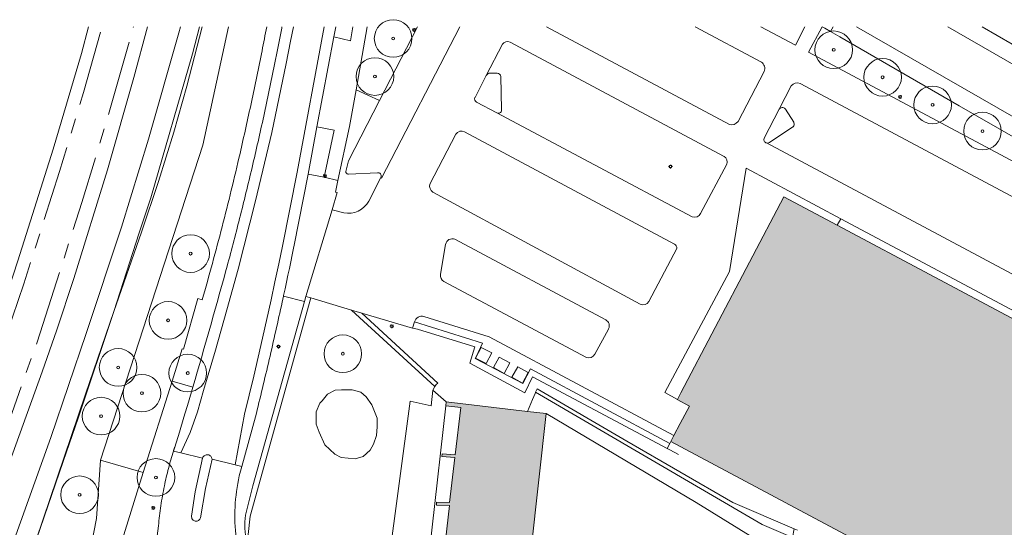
# Model space of a CAD drawing. Header units: metres. Extents: x 187482 to 189800, y 333582 to 335019.
# Tile 150 of 256: x 188181 to 188312, y 334950 to 335017. Entities that reach past the tile are written whole.
import ezdxf

# ---------------------------------------------------------------- set-up
doc = ezdxf.new("R2010")
doc.units = ezdxf.units.M
doc.linetypes.add('AM-AS-SO', pattern=[16, 10, -2, 2, -2])
doc.layers.get('0').update_dxf_attribs({"color": 252, "lineweight": 18})
for name, color, linetype, lineweight in [('B-WE-AM-AS_SPOOR_TREIN-G', 252, 'AM-AS-SO', 18), ('B-WE-GR-BEPLANTING_CULTUUR_BODEMBEDEKKER-GV', 252, 'Continuous', 18), ('B-WE-GR-BEPLANTING_CULTUUR_HEESTERS-GV', 252, 'Continuous', 18), ('B-WE-GR-BOOM-S', 252, 'Continuous', 18), ('B-WE-GR-GROENVOORZIENING-GV', 252, 'Continuous', 18), ('B-WE-GR-HAAG-G', 252, 'GR-HAAG1-SO', 18), ('B-WE-IE-MEUBILAIR-S', 252, 'Continuous', 18), ('B-WE-IE-TERREINAFSCHEIDING_KUNSTMATIG_HEKWERK-G', 252, 'IE-TERREINAFSCHEIDING_KUNSTMATIG-SO', 18), ('B-WE-IE-TERREINAFSCHEIDING_KUNSTMATIG_MUUR-G', 252, 'IE-TERREINAFSCHEIDING_KUNSTMATIG-SO', 18), ('B-WE-KW-KUNSTWERK_PERRON-GV', 252, 'Continuous', 18), ('B-WE-OG-BEBOUWING-GV', 252, 'Continuous', 18), ('B-WE-OG-TERREIN_BEGROEID-GV', 252, 'Continuous', 18), ('B-WE-OG-TERREIN_ERF-GV', 252, 'Continuous', 18), ('B-WE-VH-GESLOTENVERHARDING-GV', 252, 'Continuous', 18), ('B-WE-VH-GESLOTENVERHARDING_ASFALT-GV', 252, 'Continuous', 18), ('B-WE-VH-HALFVERHARDING-GV', 252, 'Continuous', 18), ('B-WE-VH-OPENVERHARDING_BETONSTRAATSTEEN-GV', 252, 'Continuous', 18), ('B-WE-VH-OPENVERHARDING_STRAATBAKSTEEN-GV', 252, 'Continuous', 18), ('B-WE-VH-OPENVERHARDING_TEGEL-GV', 252, 'Continuous', 18)]:
    doc.layers.add(name, color=color, linetype=linetype, lineweight=lineweight)
doc.layers.add('B-WE-OG-BEBOUWING-V', color=7, linetype='Continuous', lineweight=18, true_color=0xf0f0f0)
doc.linetypes.add('GR-HAAG1-SO', pattern='A,6,[176,NLCS.SHX,S=0.125,R=0,X=0,Y=0],-2', length=8)
doc.linetypes.add('IE-TERREINAFSCHEIDING_KUNSTMATIG-SO', pattern='A,4,[82,NLCS.SHX,S=0.75,R=90,X=0,Y=0],4,-2', length=10)

# ---------------------------------------------------------------- blocks, each defined once
blk = doc.blocks.new('SIE-MEUBILAIR_PAAL_LICHTMAST-SO')
for points in [[(-0.62, 0), (-1, 0)], [(-0.71, 0.71), (-0.44, 0.44)], [(0, 1), (0, 0.62)], [(0.44, 0.44), (0.71, 0.71)], [(1, 0), (0.62, 0)], [(-0.71, -0.71), (-0.44, -0.44)], [(0, -0.62), (0, -1)], [(0.44, -0.44), (0.71, -0.71)]]:
    blk.add_lwpolyline(points)
blk.add_circle((0, 0), 0.5)
blk = doc.blocks.new('SGR-BOOM_GBKN-SO')
at = {"color": 0, "linetype": 'ByBlock', "lineweight": 18}
for radius in [2, 0.15]:
    blk.add_circle((0, 0), radius, dxfattribs=at)

msp = doc.modelspace()

# ---------------------------------------------------------------- hatches: boundary and pattern name
at = {"layer": 'B-WE-OG-BEBOUWING-V'}
h = msp.add_hatch(color=256, dxfattribs=at)
h.dxf.hatch_style = 1
h.paths.add_polyline_path([(188267.803, 334961.418), (188313.396, 334937.097), (188325.27, 334935.117), (188325.647, 334935.054), (188329.106, 334955.62), (188331.217, 334968.176), (188302.87, 334983.274), (188289.897, 334990.183), (188282.832, 334993.946), (188269.141, 334967.907), (188268.68, 334967.03), (188268.667, 334967.005), (188270.289, 334966.143), (188269.055, 334963.797), (188268.216, 334962.203)], flags=16)
h.paths.add_polyline_path([(188248.737, 334965.424), (188237.966, 334966.691), (188237.907, 334966.188), (188239.893, 334965.955), (188239.124, 334959.658), (188237.399, 334959.792), (188237.37, 334959.42), (188239.095, 334959.286), (188238.394, 334953.307), (188236.664, 334953.345), (188236.656, 334952.979), (188238.386, 334952.941), (188237.672, 334946.697), (188235.951, 334946.874), (188235.895, 334946.331), (188237.616, 334946.154), (188236.924, 334940.185), (188235.197, 334940.284), (188235.172, 334939.85), (188236.899, 334939.751), (188236.248, 334933.683), (188234.26, 334933.903), (188234.203, 334933.388), (188246.022, 334932.033), (188245.653, 334928.603), (188245.966, 334928.589), (188246.09, 334929.551), (188252.271, 334928.873), (188252.124, 334927.878), (188252.442, 334927.822), (188252.452, 334927.891), (188252.592, 334928.838), (188253.947, 334928.689), (188278.74, 334925.969), (188280.095, 334938.323), (188252.841, 334941.058), (188252.393, 334937.524), (188248.215, 334937.919), (188251.239, 334965.13)], flags=17)

# ---------------------------------------------------------------- linework, layer by layer
at = {"layer": 'B-WE-AM-AS_SPOOR_TREIN-G', "flags": 128}
for points in [[(188124.464, 334825.528), (188172.758, 334956.399), (188178.204, 334971.681), (188181.817, 334982.389), (188186.582, 334997.313), (188189.744, 335007.799), (188192.198, 335016.548)], [(188128.569, 334824.082), (188140.538, 334856.978), (188171.328, 334940.02), (188183.589, 334974.632), (188189.548, 334993.177), (188193.027, 335004.748), (188196.383, 335016.548)]]:
    msp.add_lwpolyline(points, dxfattribs=at)
at = {"layer": 'B-WE-GR-BEPLANTING_CULTUUR_BODEMBEDEKKER-GV', "flags": 128}
for points in [[(188267.676, 334961.176), (188249.154, 334971.077), (188248.138, 334969.129), (188241.814, 334972.464), (188242.183, 334973.263), (188242.762, 334974.513), (188233.734, 334977.337), (188233.478, 334976.477), (188234.136, 334976.358), (188241.777, 334974.029), (188241.106, 334971.829), (188248.402, 334967.884), (188249.431, 334970.027), (188267.315, 334960.49)], [(188187.44, 334925.053), (188189.263, 334930.527), (188194.877, 334948.327), (188197.703, 334957.288), (188192.004, 334958.951), (188191.472, 334951.191), (188189.807, 334942.561), (188187.687, 334935.294), (188182.539, 334926.815), (188177.564, 334924.101), (188176.69, 334918.62), (188175.867, 334915.228), (188174.226, 334911.642), (188173.146, 334908.687), (188172.207, 334906.748), (188172.658, 334906.564), (188174.955, 334908.17), (188182.028, 334917.493), (188183.445, 334920.25), (188184.464, 334921.993), (188185.79, 334923.516)]]:
    msp.add_lwpolyline(points, close=True, dxfattribs=at)
at = {"layer": 'B-WE-GR-BEPLANTING_CULTUUR_HEESTERS-GV', "flags": 128}
for points in [[(188205.529, 335016.548), (188203.487, 335008.669), (188201.745, 335002.542), (188199.71, 334995.992), (188197.475, 334989.268), (188193.778, 334978.688), (188189.047, 334964.528), (188187.067, 334958.786), (188182.482, 334945.492), (188179.862, 334937.736), (188179.11, 334933.793), (188177.564, 334924.101)], [(188223.27, 335016.548), (188223.018, 335015.201), (188225.226, 335014.656), (188225.561, 335016.548)], [(188224.608, 334997.299), (188224.949, 334998.724), (188229.087, 335006.752), (188225.969, 335008.182), (188225.106, 335003.274), (188223.574, 334996.133), (188223.234, 334994.55), (188223.446, 334994.504), (188222.806, 334992.224), (188224.338, 334991.824)], [(188228.932, 334997.155), (188228.814, 334997.15), (188224.992, 334996.971), (188224.891, 334996.966)], [(188227.659, 334993.379), (188229.26, 334996.492)], [(188229.394, 334927.45), (188230.742, 334926.783), (188241.161, 334921.63), (188241.42, 334922.171), (188231.031, 334927.309), (188224.263, 334931.41), (188218.591, 334936.656), (188215.04, 334941.576), (188212.644, 334946.073), (188211.645, 334949.048), (188211.883, 334951.514), (188219.973, 334980.523), (188219.322, 334980.718), (188219.124, 334980.012), (188212.274, 334955.524), (188211.291, 334951.624)]]:
    msp.add_lwpolyline(points, dxfattribs=at)
at = {"layer": 'B-WE-GR-BEPLANTING_CULTUUR_HEESTERS-GV'}
msp.add_lwpolyline([(188177.564, 334924.101), (188182.539, 334926.815), (188187.687, 334935.294), (188189.807, 334942.561), (188191.472, 334951.191), (188192.004, 334958.951), (188205.592, 335000.801), (188209.017, 335016.548)], dxfattribs=at)
at = {"layer": 'B-WE-GR-BEPLANTING_CULTUUR_HEESTERS-GV', "flags": 128}
for points in [[(188221.715, 334996.557), (188223.071, 335002.801), (188220.783, 335003.255), (188219.604, 334996.95)], [(188225.387, 334978.901), (188236.426, 334968.756), (188236.641, 334968.99), (188236.832, 334969.197), (188226.763, 334978.489)], [(188237.966, 334966.691), (188236.192, 334968.232), (188235.959, 334966.16), (188233.175, 334966.803), (188228.765, 334933.938), (188233.691, 334929.88), (188235.693, 334928.922), (188238.217, 334928.574), (188241.089, 334927.791), (188244.004, 334924.434), (188244.737, 334922.518), (188245.003, 334927.688), (188245.607, 334927.688), (188245.653, 334928.603), (188246.022, 334932.033), (188234.203, 334933.388), (188234.26, 334933.903), (188237.907, 334966.188)]]:
    msp.add_lwpolyline(points, close=True, dxfattribs=at)
at = {"layer": 'B-WE-GR-BEPLANTING_CULTUUR_HEESTERS-GV'}
for points in [[(188224.891, 334996.966, -0.3953739), (188224.608, 334997.299)], [(188229.26, 334996.492, 0.5616643), (188228.932, 334997.155)], [(188224.338, 334991.824, 0.3309721), (188227.659, 334993.379)], [(188211.291, 334951.624, 0.0792987), (188211.403, 334948.093)]]:
    msp.add_lwpolyline(points, format="xyb", dxfattribs=at)
at = {"layer": 'B-WE-GR-GROENVOORZIENING-GV', "flags": 128}
msp.add_lwpolyline([(188202.637, 335016.548), (188202.422, 335015.721), (188198.401, 335001.599), (188194.822, 334989.914), (188190.113, 334975.761), (188185.414, 334961.973), (188175.197, 334933.499), (188167.45, 334913.023), (188167.353, 334912.543), (188167.599, 334912.072), (188168.657, 334911.63), (188168.797, 334911.575)], dxfattribs=at)
at = {"layer": 'B-WE-GR-GROENVOORZIENING-GV'}
msp.add_lwpolyline([(188168.797, 334911.575), (188168.776, 334911.517), (188168.384, 334910.428), (188168.495, 334910.388), (188169.575, 334913.343), (188170.945, 334912.842), (188177.472, 334930.662), (188179.862, 334937.736), (188182.482, 334945.492), (188187.067, 334958.786), (188189.047, 334964.528), (188193.778, 334978.688), (188197.475, 334989.268), (188199.71, 334995.992), (188201.745, 335002.542), (188203.487, 335008.669), (188205.529, 335016.548)], dxfattribs=at)
at = {"layer": 'B-WE-GR-HAAG-G', "ltscale": 0.2, "flags": 128}
msp.add_lwpolyline([(188284.615, 334949.639), (188284.203, 334949.817), (188276.059, 334953.332)], dxfattribs=at)
at = {"layer": 'B-WE-IE-TERREINAFSCHEIDING_KUNSTMATIG_HEKWERK-G', "ltscale": 0.2, "flags": 128}
for points in [[(188179.862, 334937.736), (188182.482, 334945.492), (188190.001, 334967.703), (188193.778, 334978.688), (188197.151, 334989.177), (188198.697, 334993.825), (188204.248, 335012.968), (188205.17, 335016.548)], [(188276.059, 334953.332), (188261.941, 334961.48), (188250.032, 334968.434), (188249.837, 334967.981), (188249.77, 334967.826), (188249.413, 334966.996), (188248.737, 334965.424)]]:
    msp.add_lwpolyline(points, dxfattribs=at)
at = {"layer": 'B-WE-IE-TERREINAFSCHEIDING_KUNSTMATIG_MUUR-G', "ltscale": 0.2, "flags": 128}
for points in [[(188223.446, 334994.504), (188223.234, 334994.55), (188223.574, 334996.133), (188225.106, 335003.274), (188225.969, 335008.182), (188227.44, 335016.548)], [(188287.9, 335016.546), (188288.255, 335016.342), (188289.011, 335015.909), (188290.25, 335015.199), (188306.137, 335006.052)], [(188306.137, 335006.052), (188341.175, 334985.913)], [(188234.136, 334976.358), (188241.777, 334974.029), (188241.106, 334971.829), (188248.402, 334967.884), (188249.431, 334970.027), (188267.315, 334960.49)], [(188267.315, 334960.49), (188267.656, 334960.308), (188268.83, 334959.682)]]:
    msp.add_lwpolyline(points, dxfattribs=at)
at = {"layer": 'B-WE-KW-KUNSTWERK_PERRON-GV'}
for points in [[(188082.163, 334715.591), (188129.985, 334845.789), (188137.596, 334866.199), (188146.315, 334890.167), (188175.857, 334970.261), (188178.048, 334976.456), (188181.032, 334985.459), (188185.723, 335000.297), (188189.47, 335013.003), (188190.43, 335016.548)], [(188152.975, 334874.193), (188163.408, 334902.428), (188165.115, 334901.859), (188165.277, 334901.805), (188168.384, 334910.428), (188168.776, 334911.517), (188168.797, 334911.575), (188168.657, 334911.63), (188167.599, 334912.072), (188167.353, 334912.543), (188167.45, 334913.023), (188175.197, 334933.499), (188185.414, 334961.973), (188190.113, 334975.761), (188194.822, 334989.914), (188198.401, 335001.599), (188202.422, 335015.721), (188202.637, 335016.548)]]:
    msp.add_lwpolyline(points, dxfattribs=at)
at = {"layer": 'B-WE-KW-KUNSTWERK_PERRON-GV', "flags": 128}
msp.add_lwpolyline([(188198.247, 335016.548), (188196.444, 335009.802), (188192.929, 334997.546), (188188.453, 334983.075), (188186.204, 334976.27), (188184.259, 334970.702), (188175.685, 334946.963), (188134.191, 334834.189), (188118.677, 334792.928), (188086.102, 334703.947)], dxfattribs=at)
at = {"layer": 'B-WE-OG-BEBOUWING-GV', "flags": 128}
msp.add_lwpolyline([(188267.803, 334961.418), (188313.396, 334937.097), (188325.27, 334935.117), (188325.647, 334935.054), (188329.106, 334955.62), (188331.217, 334968.176), (188302.87, 334983.274), (188289.897, 334990.183), (188282.832, 334993.946), (188269.141, 334967.907), (188268.68, 334967.03), (188268.667, 334967.005), (188270.289, 334966.143), (188269.055, 334963.797), (188268.216, 334962.203)], close=True, dxfattribs=at)
msp.add_lwpolyline([(188248.215, 334937.919), (188251.239, 334965.13), (188248.737, 334965.424), (188237.966, 334966.691), (188237.907, 334966.188), (188239.893, 334965.955), (188239.124, 334959.658), (188237.399, 334959.792), (188237.37, 334959.42), (188239.095, 334959.286), (188238.394, 334953.307), (188236.664, 334953.345), (188236.656, 334952.979), (188238.386, 334952.941), (188237.672, 334946.697)], dxfattribs=at)
at = {"layer": 'B-WE-OG-TERREIN_BEGROEID-GV', "flags": 128}
for points in [[(188209.017, 335016.548), (188205.592, 335000.801), (188192.004, 334958.951), (188197.703, 334957.288), (188201.532, 334969.429), (188202.886, 334973.722), (188203.04, 334973.678), (188204.959, 334980.412), (188205.529, 334980.255)], [(188227.44, 335016.548), (188225.969, 335008.182), (188229.087, 335006.752)], [(188229.087, 335006.752), (188234.137, 335016.548)], [(188279.751, 335016.548), (188284.357, 335014.096), (188285.614, 335016.548)], [(188287.9, 335016.546), (188286.116, 335013.161), (188337.786, 334985.581), (188338.04, 334985.446)], [(188341.175, 334985.913), (188306.137, 335006.052), (188290.25, 335015.199), (188289.011, 335015.909), (188288.255, 335016.342), (188287.9, 335016.546)]]:
    msp.add_lwpolyline(points, dxfattribs=at)
at = {"layer": 'B-WE-OG-TERREIN_BEGROEID-GV'}
for points in [[(188213.482, 335013.357, 0.0017148), (188214.104, 335016.548)], [(188212.069, 335006.524, 0.0039345), (188213.482, 335013.357)], [(188210.553, 334999.713, 0.0037928), (188212.069, 335006.524)], [(188209.393, 334994.824, 0.0032361), (188210.553, 334999.713)], [(188208.169, 334989.951, 0.003234), (188209.393, 334994.824)], [(188206.881, 334985.094, 0.0032308), (188208.169, 334989.951)], [(188205.529, 334980.255, 0.0033348), (188206.881, 334985.094)]]:
    msp.add_lwpolyline(points, format="xyb", dxfattribs=at)
at = {"layer": 'B-WE-OG-TERREIN_BEGROEID-GV', "flags": 128}
for points in [[(188225.387, 334978.901), (188219.973, 334980.523), (188211.883, 334951.514), (188211.645, 334949.048), (188212.644, 334946.073), (188215.04, 334941.576), (188218.591, 334936.656), (188224.263, 334931.41), (188231.031, 334927.309), (188241.42, 334922.171), (188241.161, 334921.63), (188244.274, 334920.09), (188244.737, 334922.518), (188244.004, 334924.434), (188241.089, 334927.791), (188238.217, 334928.574), (188235.693, 334928.922), (188233.691, 334929.88), (188228.765, 334933.938), (188233.175, 334966.803), (188235.959, 334966.16), (188236.192, 334968.232), (188236.426, 334968.756)], [(188228.797, 334963.39), (188228.797, 334964.538), (188228.067, 334966.312), (188227.336, 334967.355), (188226.606, 334967.981), (188225.458, 334968.295), (188224.059, 334968.291), (188223.178, 334968.247), (188222.166, 334967.719), (188221.492, 334966.834), (188221.179, 334966.521), (188220.658, 334965.373), (188220.669, 334963.713), (188221.075, 334962.659), (188221.806, 334960.99), (188223.162, 334959.738), (188223.997, 334959.32), (188225.875, 334959.111), (188226.919, 334959.424), (188227.858, 334960.259), (188228.275, 334961.094), (188228.693, 334962.242)], [(188228.797, 334963.39), (188228.693, 334962.242), (188228.275, 334961.094), (188227.858, 334960.259), (188226.919, 334959.424), (188225.875, 334959.111), (188223.997, 334959.32), (188223.162, 334959.738), (188221.806, 334960.99), (188221.075, 334962.659), (188220.669, 334963.713), (188220.658, 334965.373), (188221.179, 334966.521), (188221.492, 334966.834), (188222.166, 334967.719), (188223.178, 334968.247), (188224.059, 334968.291), (188225.458, 334968.295), (188226.606, 334967.981), (188227.336, 334967.355), (188228.067, 334966.312), (188228.797, 334964.538)]]:
    msp.add_lwpolyline(points, close=True, dxfattribs=at)
at = {"layer": 'B-WE-OG-TERREIN_ERF-GV', "flags": 128}
for points in [[(188309.167, 335016.548), (188321.153, 335009.645), (188340.507, 334998.499), (188341.194, 334998.103)], [(188313.396, 334937.097), (188267.803, 334961.418), (188267.676, 334961.176), (188267.315, 334960.49), (188249.431, 334970.027), (188248.402, 334967.884), (188241.106, 334971.829), (188241.777, 334974.029), (188234.136, 334976.358), (188233.478, 334976.477), (188226.763, 334978.489), (188236.832, 334969.197), (188236.641, 334968.99), (188236.426, 334968.756), (188236.192, 334968.232), (188237.966, 334966.691), (188248.737, 334965.424), (188249.413, 334966.996), (188249.77, 334967.826), (188249.837, 334967.981), (188250.032, 334968.434), (188261.941, 334961.48), (188276.059, 334953.332), (188284.203, 334949.817)], [(188283.963, 334948.649), (188279.926, 334950.395), (188249.837, 334967.981), (188249.77, 334967.826), (188249.413, 334966.996), (188248.737, 334965.424), (188251.239, 334965.13), (188271.177, 334953.337), (188282.509, 334946.341)], [(188282.509, 334946.341), (188271.177, 334953.337), (188251.239, 334965.13), (188248.215, 334937.919)]]:
    msp.add_lwpolyline(points, dxfattribs=at)
for points in [[(188283.963, 334948.649), (188284.203, 334949.817), (188276.059, 334953.332), (188261.941, 334961.48), (188250.032, 334968.434), (188249.837, 334967.981), (188279.926, 334950.395)], [(188234.26, 334933.903), (188236.248, 334933.683), (188236.899, 334939.751), (188235.172, 334939.85), (188235.197, 334940.284), (188236.924, 334940.185), (188237.616, 334946.154), (188235.895, 334946.331), (188235.951, 334946.874), (188237.672, 334946.697), (188238.386, 334952.941), (188236.656, 334952.979), (188236.664, 334953.345), (188238.394, 334953.307), (188239.095, 334959.286), (188237.37, 334959.42), (188237.399, 334959.792), (188239.124, 334959.658), (188239.893, 334965.955), (188237.907, 334966.188)]]:
    msp.add_lwpolyline(points, close=True, dxfattribs=at)
at = {"layer": 'B-WE-VH-GESLOTENVERHARDING-GV', "flags": 128}
for points in [[(188243.271, 334971.775), (188243.997, 334973.202), (188242.578, 334973.923), (188241.853, 334972.497)], [(188245.66, 334970.485), (188246.419, 334971.894), (188245.013, 334972.651), (188244.254, 334971.243)], [(188248.101, 334969.196), (188248.862, 334970.604), (188247.456, 334971.364), (188246.695, 334969.956)]]:
    msp.add_lwpolyline(points, close=True, dxfattribs=at)
at = {"layer": 'B-WE-VH-GESLOTENVERHARDING_ASFALT-GV'}
for points in [[(188205.459, 334972.678), (188205.166, 334971.667), (188204.871, 334970.656), (188204.575, 334969.645), (188204.277, 334968.635), (188203.688, 334966.646), (188203.092, 334964.659), (188202.492, 334962.673), (188201.886, 334960.689), (188201.864, 334960.622), (188201.842, 334960.556), (188201.82, 334960.489), (188201.799, 334960.422), (188201.777, 334960.355), (188201.756, 334960.288), (188201.734, 334960.222), (188201.713, 334960.155), (188202.709, 334959.917), (188203.913, 334962.606), (188204.917, 334965.375), (188205.716, 334968.211), (188207.278, 334973.573), (188208.802, 334978.947), (188210.288, 334984.331), (188212.627, 334993.393), (188214.766, 335002.505), (188216.704, 335011.662), (188217.283, 335014.62), (188217.648, 335016.548)], [(188206.837, 334959.068), (188209.894, 334958.331), (188211.156, 334965.079), (188212.379, 334970.125), (188213.555, 334975.181), (188214.685, 334980.248), (188215.2, 334982.633), (188215.704, 334985.02), (188216.198, 334987.409), (188218.131, 334997.233), (188221.744, 335016.548)], [(188338.04, 334985.446), (188337.786, 334985.581), (188286.116, 335013.161), (188287.9, 335016.546), (188287.896, 335016.548)]]:
    msp.add_lwpolyline(points, dxfattribs=at)
at = {"layer": 'B-WE-VH-GESLOTENVERHARDING_ASFALT-GV', "flags": 128}
for points in [[(188217.648, 335016.548), (188217.283, 335014.62), (188216.704, 335011.662), (188214.766, 335002.505), (188212.627, 334993.393), (188210.288, 334984.331), (188208.802, 334978.947), (188207.278, 334973.573), (188205.716, 334968.211), (188204.917, 334965.375), (188203.913, 334962.606), (188202.709, 334959.917), (188205.591, 334959.231)], [(188221.744, 335016.548), (188218.131, 334997.233), (188216.198, 334987.409), (188215.704, 334985.02), (188215.2, 334982.633), (188214.685, 334980.248), (188213.555, 334975.181), (188212.379, 334970.125), (188211.156, 334965.079), (188209.894, 334958.331), (188210.804, 334958.112), (188212.608, 334964.701)], [(188216.123, 335016.548), (188216.091, 335016.378), (188215.88, 335015.272), (188215.667, 335014.166), (188215.451, 335013.06), (188215.233, 335011.955)], [(188216.151, 334979.929), (188216.33, 334980.754), (188216.346, 334980.826), (188216.539, 334981.724), (188216.731, 334982.622), (188216.921, 334983.52), (188217.11, 334984.418), (188217.298, 334985.317), (188217.484, 334986.216), (188217.669, 334987.115), (188217.749, 334987.524), (188219.604, 334996.95), (188220.783, 335003.255), (188223.018, 335015.201), (188223.27, 335016.548)], [(188239.777, 335016.548), (188229.346, 334996.445), (188229.26, 334996.492), (188227.659, 334993.379)], [(188275.608, 335003.567), (188251.264, 335016.548)], [(188271.037, 335016.548), (188279.83, 335011.859)], [(188285.614, 335016.548), (188284.357, 335014.096), (188279.751, 335016.548)], [(188292.493, 335016.548), (188339.393, 334989.619), (188341.821, 334988.195), (188341.925, 334988.134)], [(188340.49, 334995.918), (188339.485, 334996.487), (188338.305, 334997.155), (188304.628, 335016.548)], [(188243.285, 335010.087), (188245.432, 335014.223)], [(188246.439, 335014.489), (188246.453, 335014.482), (188274.791, 334999.369), (188274.886, 334999.318)], [(188280.224, 335010.6), (188276.729, 335003.949)], [(188241.771, 335007.126), (188241.783, 335007.15), (188243.285, 335010.087)], [(188282.208, 335005.578), (188283.809, 335008.678)], [(188284.992, 335008.993), (188336.885, 334981.318)], [(188270.66, 334991.271), (188244.689, 335005.106), (188241.974, 335006.537), (188241.958, 335006.545)], [(188280.194, 335001.725), (188282.208, 335005.578)], [(188235.797, 334995.636), (188239.245, 335002.266)], [(188240.378, 335002.604), (188268.287, 334987.67)], [(188332.703, 334973.24), (188280.497, 335001.1)], [(188234.995, 334978.036), (188243.677, 334975.321), (188268.216, 334962.203), (188269.055, 334963.797), (188270.289, 334966.143), (188268.667, 334967.005), (188268.68, 334967.03), (188267.015, 334967.921), (188275.594, 334984.036), (188277.821, 334997.733), (188290.396, 334991.033), (188331.335, 334969.22), (188331.935, 334968.912)], [(188275.227, 334998.272), (188271.752, 334991.724)], [(188263.748, 334979.687), (188236.192, 334994.559)], [(188224.338, 334991.824), (188222.806, 334992.224), (188219.322, 334980.718), (188219.973, 334980.523), (188225.387, 334978.901), (188226.763, 334978.489), (188233.478, 334976.477), (188233.734, 334977.337)], [(188237.205, 334983.648), (188237.207, 334983.658), (188237.867, 334987.63)], [(188239.099, 334988.329), (188259.171, 334977.583)], [(188268.58, 334987.066), (188264.902, 334980.029)], [(188256.585, 334972.609), (188237.633, 334982.688)], [(188259.531, 334976.405), (188259.51, 334976.367), (188257.714, 334973.017)], [(188204.125, 334951.51), (188204.608, 334954.749), (188205.591, 334959.231), (188202.709, 334959.917), (188201.713, 334960.155)], [(188210.457, 334956.844), (188210.804, 334958.112), (188209.894, 334958.331), (188206.837, 334959.068), (188205.98, 334955.199), (188205.306, 334951.294)], [(188199.722, 334950.226), (188199.345, 334947.184), (188199.182, 334945.871), (188200.754, 334940.916)]]:
    msp.add_lwpolyline(points, dxfattribs=at)
at = {"layer": 'B-WE-VH-GESLOTENVERHARDING_ASFALT-GV'}
for points in [[(188245.432, 335014.223, -0.3872844), (188246.439, 335014.489)], [(188215.233, 335011.955, -0.0040646), (188213.803, 335005.108)], [(188279.83, 335011.859, -0.3387456), (188280.224, 335010.6)], [(188283.809, 335008.678, -0.3881609), (188284.992, 335008.993)], [(188241.958, 335006.545, -0.3959184), (188241.771, 335007.126)], [(188213.803, 335005.108, -0.004094), (188212.261, 334998.286)], [(188276.729, 335003.949, -0.3265703), (188275.608, 335003.567)], [(188239.245, 335002.266, -0.3796979), (188240.378, 335002.604)], [(188280.497, 335001.1, -0.435953), (188280.194, 335001.725)], [(188274.886, 334999.318, -0.3665234), (188275.227, 334998.272)], [(188212.261, 334998.286, -0.0042313), (188210.606, 334991.49)], [(188236.192, 334994.559, -0.3386442), (188235.797, 334995.636)], [(188227.659, 334993.379, -0.3309721), (188224.338, 334991.824)], [(188210.606, 334991.49, -0.0041266), (188208.84, 334984.723)], [(188271.752, 334991.724, -0.3473217), (188270.66, 334991.271)], [(188237.867, 334987.63, -0.4521016), (188239.099, 334988.329)], [(188268.287, 334987.67, -0.3131196), (188268.58, 334987.066)], [(188208.84, 334984.723, -0.0019769), (188207.174, 334978.694)], [(188237.633, 334982.688, -0.2979249), (188237.205, 334983.648)], [(188214.432, 334972.303, 0.0035381), (188216.151, 334979.929)], [(188264.902, 334980.029, -0.3711575), (188263.748, 334979.687)], [(188207.174, 334978.694, -0.0018663), (188205.459, 334972.678)], [(188233.734, 334977.337, -0.4170029), (188234.995, 334978.036)], [(188259.171, 334977.583, -0.4026487), (188259.531, 334976.405)], [(188257.714, 334973.017, -0.3581226), (188256.585, 334972.609)], [(188212.608, 334964.701, 0.003413), (188214.432, 334972.303)], [(188201.713, 334960.155, 0.0133559), (188201.048, 334957.853)], [(188205.591, 334959.231, -0.1724275), (188205.858, 334959.573)], [(188205.858, 334959.573, -0.1766646), (188206.282, 334959.666)], [(188206.282, 334959.666, -0.1744168), (188206.667, 334959.467)], [(188206.667, 334959.467, -0.1746939), (188206.837, 334959.068)], [(188201.048, 334957.853, 0.012857), (188200.502, 334955.52)], [(188210.033, 334948.573, -0.0846276), (188210.457, 334956.844)], [(188200.502, 334955.52, 0.0143691), (188200.036, 334952.884)], [(188200.036, 334952.884, 0.014275), (188199.722, 334950.226)], [(188204.231, 334951.072, -0.1959234), (188204.125, 334951.51)], [(188204.611, 334950.831, -0.1941337), (188204.231, 334951.072)], [(188205.052, 334950.922, -0.1925018), (188204.611, 334950.831)], [(188205.306, 334951.294, -0.1945988), (188205.052, 334950.922)]]:
    msp.add_lwpolyline(points, format="xyb", dxfattribs=at)
at = {"layer": 'B-WE-VH-HALFVERHARDING-GV'}
msp.add_lwpolyline([(188008.769, 334535.092), (188008.886, 334535.02), (188017.929, 334550.096), (188024.605, 334561.808), (188029.926, 334571.409), (188038.792, 334588.301), (188043.312, 334597.306), (188047.426, 334605.831), (188052.318, 334616.227), (188055.628, 334623.86), (188063.383, 334642.523), (188068.316, 334655.348), (188074.695, 334672.549), (188086.102, 334703.947), (188118.677, 334792.928), (188134.191, 334834.189), (188175.685, 334946.963), (188184.259, 334970.702), (188186.204, 334976.27), (188188.453, 334983.075), (188192.929, 334997.546), (188196.444, 335009.802), (188198.247, 335016.548)], dxfattribs=at)
at = {"layer": 'B-WE-VH-HALFVERHARDING-GV', "flags": 128}
msp.add_lwpolyline([(188190.43, 335016.548), (188189.47, 335013.003), (188185.723, 335000.297), (188181.032, 334985.459), (188178.048, 334976.456), (188175.857, 334970.261), (188146.315, 334890.167), (188137.596, 334866.199), (188129.985, 334845.789), (188082.163, 334715.591)], dxfattribs=at)
at = {"layer": 'B-WE-VH-OPENVERHARDING_BETONSTRAATSTEEN-GV', "flags": 128}
for points in [[(188234.137, 335016.548), (188229.087, 335006.752), (188224.949, 334998.724), (188224.608, 334997.299)], [(188229.26, 334996.492), (188229.346, 334996.445), (188239.777, 335016.548)], [(188251.264, 335016.548), (188275.608, 335003.567)], [(188279.83, 335011.859), (188271.037, 335016.548)], [(188287.896, 335016.548), (188287.9, 335016.546), (188288.255, 335016.342), (188289.011, 335015.909), (188289.369, 335016.548)], [(188245.432, 335014.223), (188243.285, 335010.087)], [(188274.886, 334999.318), (188274.791, 334999.369), (188246.453, 335014.482), (188246.439, 335014.489)], [(188276.729, 335003.949), (188280.224, 335010.6)], [(188243.285, 335010.087), (188241.783, 335007.15), (188241.771, 335007.126)], [(188244.726, 335010.389), (188244.701, 335010.388), (188243.708, 335010.363), (188243.611, 335010.36)], [(188243.611, 335010.36), (188243.708, 335010.363), (188244.701, 335010.388), (188244.726, 335010.389)], [(188245.322, 335005.434), (188245.32, 335005.543), (188245.204, 335009.95)], [(188245.204, 335009.95), (188245.32, 335005.543), (188245.322, 335005.434)], [(188283.809, 335008.678), (188282.208, 335005.578)], [(188336.885, 334981.318), (188284.992, 335008.993)], [(188241.958, 335006.545), (188241.974, 335006.537), (188244.689, 335005.106)], [(188282.208, 335005.578), (188280.194, 335001.725)], [(188284.162, 335003.799), (188284.131, 335003.847), (188283.02, 335005.585), (188282.985, 335005.639)], [(188282.985, 335005.639), (188283.02, 335005.585), (188284.131, 335003.847), (188284.162, 335003.799)], [(188244.689, 335005.106), (188270.66, 334991.271)], [(188280.879, 335001.147), (188280.894, 335001.156), (188284.004, 335003.228), (188284.044, 335003.255)], [(188284.044, 335003.255), (188284.004, 335003.228), (188280.894, 335001.156), (188280.879, 335001.147)], [(188239.245, 335002.266), (188235.797, 334995.636)], [(188268.287, 334987.67), (188240.378, 335002.604)], [(188280.497, 335001.1), (188332.703, 334973.24)], [(188271.752, 334991.724), (188275.227, 334998.272)], [(188224.891, 334996.966), (188224.992, 334996.971), (188228.814, 334997.15), (188228.932, 334997.155)], [(188236.192, 334994.559), (188263.748, 334979.687)], [(188237.867, 334987.63), (188237.207, 334983.658), (188237.205, 334983.648)], [(188259.171, 334977.583), (188239.099, 334988.329)], [(188264.902, 334980.029), (188268.58, 334987.066)], [(188237.633, 334982.688), (188256.585, 334972.609)], [(188233.734, 334977.337), (188242.762, 334974.513), (188242.183, 334973.263), (188241.814, 334972.464), (188248.138, 334969.129), (188249.154, 334971.077), (188267.676, 334961.176), (188267.803, 334961.418), (188268.216, 334962.203), (188243.677, 334975.321), (188234.995, 334978.036)], [(188257.714, 334973.017), (188259.51, 334976.367), (188259.531, 334976.405)], [(188205.591, 334959.231), (188204.608, 334954.749), (188204.125, 334951.51)], [(188205.306, 334951.294), (188205.98, 334955.199), (188206.837, 334959.068)]]:
    msp.add_lwpolyline(points, dxfattribs=at)
at = {"layer": 'B-WE-VH-OPENVERHARDING_BETONSTRAATSTEEN-GV'}
for points in [[(188246.439, 335014.489, 0.3872844), (188245.432, 335014.223)], [(188280.224, 335010.6, 0.3387456), (188279.83, 335011.859)], [(188243.611, 335010.36, 0.1837799), (188243.285, 335010.087)], [(188243.285, 335010.087, -0.1837799), (188243.611, 335010.36)], [(188245.204, 335009.95, 0.3893984), (188244.726, 335010.389)], [(188244.726, 335010.389, -0.3893984), (188245.204, 335009.95)], [(188284.992, 335008.993, 0.3881609), (188283.809, 335008.678)], [(188241.771, 335007.126, 0.3959184), (188241.958, 335006.545)], [(188244.689, 335005.106, 0.5138638), (188245.322, 335005.434)], [(188245.322, 335005.434, -0.5138638), (188244.689, 335005.106)], [(188282.985, 335005.639, 0.5386854), (188282.208, 335005.578)], [(188282.208, 335005.578, -0.5386854), (188282.985, 335005.639)], [(188275.608, 335003.567, 0.3265703), (188276.729, 335003.949)], [(188284.044, 335003.255, 0.37216), (188284.162, 335003.799)], [(188284.162, 335003.799, -0.37216), (188284.044, 335003.255)], [(188240.378, 335002.604, 0.3796979), (188239.245, 335002.266)], [(188280.194, 335001.725, 0.435953), (188280.497, 335001.1)], [(188280.497, 335001.1, 0.2120527), (188280.879, 335001.147)], [(188280.879, 335001.147, -0.2120527), (188280.497, 335001.1)], [(188275.227, 334998.272, 0.3665234), (188274.886, 334999.318)], [(188224.608, 334997.299, 0.3953739), (188224.891, 334996.966)], [(188228.932, 334997.155, -0.5616643), (188229.26, 334996.492)], [(188235.797, 334995.636, 0.3386442), (188236.192, 334994.559)], [(188270.66, 334991.271, 0.3473217), (188271.752, 334991.724)], [(188239.099, 334988.329, 0.4521016), (188237.867, 334987.63)], [(188268.58, 334987.066, 0.3131196), (188268.287, 334987.67)], [(188237.205, 334983.648, 0.2979249), (188237.633, 334982.688)], [(188263.748, 334979.687, 0.3711575), (188264.902, 334980.029)], [(188234.995, 334978.036, 0.4170029), (188233.734, 334977.337)], [(188259.531, 334976.405, 0.4026487), (188259.171, 334977.583)], [(188256.585, 334972.609, 0.3581226), (188257.714, 334973.017)], [(188205.858, 334959.573, 0.1724275), (188205.591, 334959.231)], [(188206.282, 334959.666, 0.1766646), (188205.858, 334959.573)], [(188206.667, 334959.467, 0.1744168), (188206.282, 334959.666)], [(188206.837, 334959.068, 0.1746939), (188206.667, 334959.467)], [(188204.125, 334951.51, 0.1959234), (188204.231, 334951.072)], [(188204.231, 334951.072, 0.1941337), (188204.611, 334950.831)], [(188204.611, 334950.831, 0.1925018), (188205.052, 334950.922)], [(188205.052, 334950.922, 0.1945988), (188205.306, 334951.294)]]:
    msp.add_lwpolyline(points, format="xyb", dxfattribs=at)
at = {"layer": 'B-WE-VH-OPENVERHARDING_BETONSTRAATSTEEN-GV', "flags": 128}
for points in [[(188216.33, 334980.754), (188219.124, 334980.012), (188219.322, 334980.718), (188222.806, 334992.224), (188223.446, 334994.504), (188223.234, 334994.55), (188223.574, 334996.133), (188221.715, 334996.557), (188219.604, 334996.95), (188217.749, 334987.524), (188217.669, 334987.115), (188217.484, 334986.216), (188217.298, 334985.317), (188217.11, 334984.418), (188216.921, 334983.52), (188216.731, 334982.622), (188216.539, 334981.724), (188216.346, 334980.826)], [(188331.217, 334968.176), (188331.335, 334969.22), (188290.396, 334991.033), (188289.897, 334990.183), (188302.87, 334983.274)], [(188243.271, 334971.775), (188241.853, 334972.497), (188242.578, 334973.923), (188243.997, 334973.202)], [(188245.66, 334970.485), (188244.254, 334971.243), (188245.013, 334972.651), (188246.419, 334971.894)], [(188248.101, 334969.196), (188246.695, 334969.956), (188247.456, 334971.364), (188248.862, 334970.604)]]:
    msp.add_lwpolyline(points, close=True, dxfattribs=at)
at = {"layer": 'B-WE-VH-OPENVERHARDING_STRAATBAKSTEEN-GV', "flags": 128}
for points in [[(188201.713, 334960.155), (188201.734, 334960.222), (188201.756, 334960.288), (188201.777, 334960.355), (188201.799, 334960.422), (188201.82, 334960.489), (188201.842, 334960.556), (188201.864, 334960.622), (188201.886, 334960.689), (188202.492, 334962.673), (188203.092, 334964.659), (188203.688, 334966.646), (188204.277, 334968.635), (188201.532, 334969.429), (188197.703, 334957.288)], [(188197.703, 334957.288), (188194.877, 334948.327), (188199.345, 334947.184), (188199.722, 334950.226)]]:
    msp.add_lwpolyline(points, dxfattribs=at)
at = {"layer": 'B-WE-VH-OPENVERHARDING_STRAATBAKSTEEN-GV'}
for points in [[(188201.048, 334957.853, -0.0133559), (188201.713, 334960.155)], [(188200.502, 334955.52, -0.012857), (188201.048, 334957.853)], [(188200.036, 334952.884, -0.0143691), (188200.502, 334955.52)], [(188199.722, 334950.226, -0.014275), (188200.036, 334952.884)]]:
    msp.add_lwpolyline(points, format="xyb", dxfattribs=at)
at = {"layer": 'B-WE-VH-OPENVERHARDING_TEGEL-GV'}
for points in [[(188214.104, 335016.548, -0.0017148), (188213.482, 335013.357)], [(188213.482, 335013.357, -0.0039345), (188212.069, 335006.524)], [(188213.803, 335005.108, 0.0040646), (188215.233, 335011.955)], [(188212.069, 335006.524, -0.0037928), (188210.553, 334999.713)], [(188212.261, 334998.286, 0.004094), (188213.803, 335005.108)], [(188210.553, 334999.713, -0.0032361), (188209.393, 334994.824)], [(188210.606, 334991.49, 0.0042313), (188212.261, 334998.286)], [(188209.393, 334994.824, -0.003234), (188208.169, 334989.951)], [(188208.84, 334984.723, 0.0041266), (188210.606, 334991.49)], [(188208.169, 334989.951, -0.0032308), (188206.881, 334985.094)], [(188206.881, 334985.094, -0.0033348), (188205.529, 334980.255)], [(188207.174, 334978.694, 0.0019769), (188208.84, 334984.723)], [(188216.151, 334979.929, -0.0035381), (188214.432, 334972.303)], [(188205.459, 334972.678, 0.0018663), (188207.174, 334978.694)], [(188214.432, 334972.303, -0.003413), (188212.608, 334964.701)], [(188210.457, 334956.844, 0.0846276), (188210.033, 334948.573)], [(188211.403, 334948.093, -0.0792987), (188211.291, 334951.624)]]:
    msp.add_lwpolyline(points, format="xyb", dxfattribs=at)
at = {"layer": 'B-WE-VH-OPENVERHARDING_TEGEL-GV', "flags": 128}
for points in [[(188215.233, 335011.955), (188215.451, 335013.06), (188215.667, 335014.166), (188215.88, 335015.272), (188216.091, 335016.378), (188216.123, 335016.548)], [(188225.561, 335016.548), (188225.226, 335014.656), (188223.018, 335015.201), (188220.783, 335003.255), (188223.071, 335002.801), (188221.715, 334996.557)], [(188289.369, 335016.548), (188289.011, 335015.909), (188290.25, 335015.199), (188306.137, 335006.052), (188341.175, 334985.913)], [(188304.628, 335016.548), (188338.305, 334997.155), (188339.485, 334996.487), (188340.49, 334995.918)], [(188341.194, 334998.103), (188340.507, 334998.499), (188321.153, 335009.645), (188309.167, 335016.548)], [(188211.291, 334951.624), (188212.274, 334955.524), (188219.124, 334980.012), (188216.33, 334980.754), (188216.151, 334979.929)], [(188205.529, 334980.255), (188204.959, 334980.412), (188203.04, 334973.678), (188202.886, 334973.722), (188201.532, 334969.429), (188204.277, 334968.635), (188204.575, 334969.645), (188204.871, 334970.656), (188205.166, 334971.667), (188205.459, 334972.678)], [(188212.608, 334964.701), (188210.804, 334958.112), (188210.457, 334956.844)]]:
    msp.add_lwpolyline(points, dxfattribs=at)
at = {"layer": 'B-WE-VH-OPENVERHARDING_TEGEL-GV'}
for points in [[(188221.715, 334996.557), (188223.574, 334996.133), (188225.106, 335003.274), (188225.969, 335008.182), (188227.44, 335016.548)], [(188341.925, 334988.134), (188341.821, 334988.195), (188339.393, 334989.619), (188292.493, 335016.548)]]:
    msp.add_lwpolyline(points, dxfattribs=at)
at = {"layer": 'B-WE-VH-OPENVERHARDING_TEGEL-GV', "flags": 128}
msp.add_lwpolyline([(188289.897, 334990.183), (188290.396, 334991.033), (188277.821, 334997.733), (188275.594, 334984.036), (188267.015, 334967.921), (188268.68, 334967.03), (188269.141, 334967.907), (188282.832, 334993.946)], close=True, dxfattribs=at)

# ---------------------------------------------------------------- block references
at = {"layer": 'B-WE-GR-BOOM-S', "xscale": 1.25, "yscale": 1.25, "zscale": 1.25}
for p in [(188230.903, 335014.988), (188289.442, 335013.487), (188228.482, 335009.929), (188295.949, 335009.829), (188302.592, 335006.16), (188309.218, 335002.683), (188203.99, 334986.4), (188200.99, 334977.53), (188224.22, 334973.09), (188194.358, 334971.273), (188203.607, 334970.525), (188197.52, 334967.85), (188192.086, 334964.798), (188199.38, 334956.65), (188189.246, 334954.346)]:
    msp.add_blockref('SGR-BOOM_GBKN-SO', p, dxfattribs=at)
at = {"layer": 'B-WE-IE-MEUBILAIR-S', "xscale": 0.25, "yscale": 0.25, "zscale": 0.25}
for p in [(188233.692, 335016.118), (188298.269, 335007.224), (188267.757, 334997.969), (188221.845, 334996.719), (188230.734, 334976.747), (188215.671, 334974.036), (188199.021, 334952.589)]:
    msp.add_blockref('SIE-MEUBILAIR_PAAL_LICHTMAST-SO', p, dxfattribs=at)

doc.saveas('drawing.dxf')
